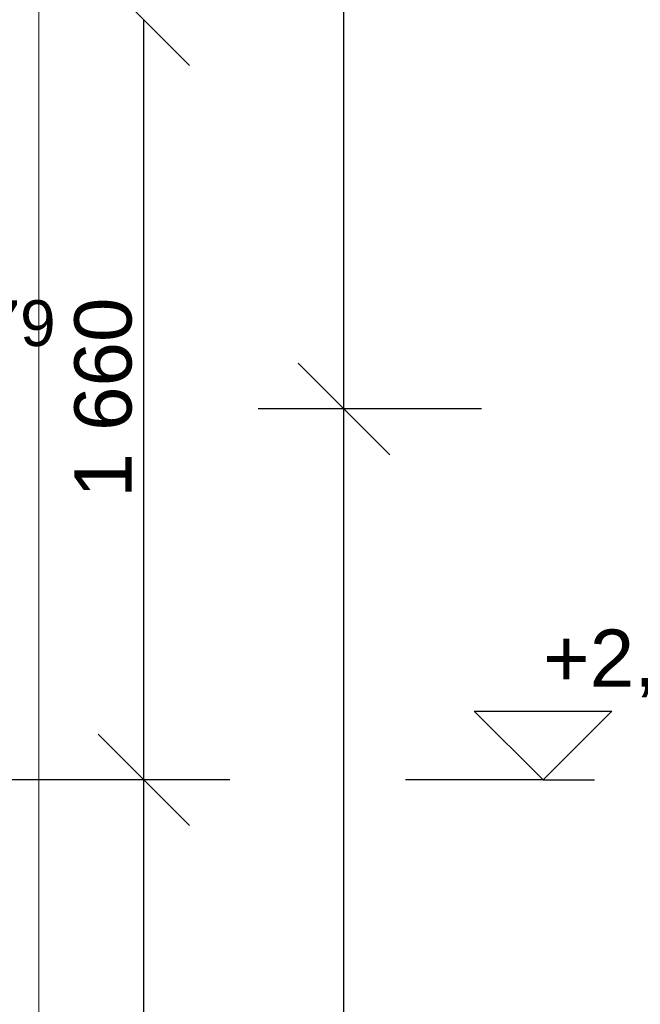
# Model space of a CAD drawing. Header units: millimetres. Extents: x -25478 to 4005, y -8416 to 11348.
# Tile 229 of 256: x 405 to 1759, y 2180 to 4330. Entities that reach past the tile are written whole.
import ezdxf

# ---------------------------------------------------------------- set-up
doc = ezdxf.new("R2010")
doc.units = ezdxf.units.MM
doc.header["$MEASUREMENT"] = 0
doc.linetypes.add('Wipeout_Contour', pattern=[1000, 0, -1000])
for name, color, linetype in [('POHLED ZÁPADNÍ_1_Konstrukce - nosné', 7, 'Continuous'), ('POHLED ZÁPADNÍ_1_Kóty - SP', 7, 'Continuous'), ('POHLED ZÁPADNÍ_1_Nové_Kóty - SP', 7, 'Continuous'), ('POHLED ZÁPADNÍ_1_Výplně - Povrchové', 7, 'Continuous')]:
    doc.layers.add(name, color=color, linetype=linetype)
doc.styles.add('GENEROVANÝ_STYL_2', font='txt')

msp = doc.modelspace()

# ---------------------------------------------------------------- linework, layer by layer
at = {"layer": 'POHLED ZÁPADNÍ_1_Nové_Kóty - SP', "color": 1, "linetype": 'Continuous', "lineweight": 25}
for p, q in [((1112.4, 3480), (1112.4, 6480)), ((575.5, 4430), (775.5, 4230)), ((675.5, 2670), (675.5, 4330)), ((1012.4, 3580), (1212.4, 3380)), ((1412.4, 3480), (924.9, 3480)), ((1112.4, 480), (1112.4, 3480)), ((1546.9, 2670), (1396.9, 2820)), ((1396.9, 2820), (1696.9, 2820)), ((1696.9, 2820), (1546.9, 2670)), ((575.5, 2770), (775.5, 2570)), ((675.5, 198.7), (675.5, 2670)), ((1546.9, 2670), (1246.9, 2670)), ((1546.9, 2670), (1659.4, 2670))]:
    msp.add_line(p, q, dxfattribs=at)

# ---------------------------------------------------------------- texts
at = {"layer": 'POHLED ZÁPADNÍ_1_Kóty - SP', "color": 1, "linetype": 'Continuous', "lineweight": 25, "insert": (650.5, 3286.3), "char_height": 125, "width": 427.429, "attachment_point": 7, "rotation": 90, "style": 'GENEROVANÝ_STYL_2'}
msp.add_mtext('\\A1;{\\pql;\\fArial|b0|i0|c0|p38;1\xa0660}', dxfattribs=at)
at = {"layer": 'POHLED ZÁPADNÍ_1_Kóty - SP', "color": 1, "linetype": 'Continuous', "lineweight": 25, "insert": (1546.9, 2850), "char_height": 125, "width": 528.001, "attachment_point": 7, "style": 'GENEROVANÝ_STYL_2'}
msp.add_mtext('\\A1;{\\pql;\\fArial|b0|i0|c0|p38;+2,670}', dxfattribs=at)

# ---------------------------------------------------------------- wipeouts: each hides what was drawn before it
at = {"color": 254, "linetype": 'Wipeout_Contour', "lineweight": 0, "ltscale": 14787.141879}
msp.add_wipeout([(443.1, 6898.4), (443.1, 184.4), (446, 184.4), (446, 6898.4)], dxfattribs=at).dxf.layer = 'POHLED ZÁPADNÍ_1_Výplně - Povrchové'

# ---------------------------------------------------------------- next in the draw order: wipeouts: each hides what was drawn before it
at = {"color": 254, "linetype": 'Wipeout_Contour', "lineweight": 0, "ltscale": 14775.841437}
msp.add_wipeout([(434.6, 6898.4), (434.6, 184.4), (443.1, 184.4), (443.1, 6898.4)], dxfattribs=at).dxf.layer = 'POHLED ZÁPADNÍ_1_Výplně - Povrchové'

# ---------------------------------------------------------------- next in the draw order: linework, layer by layer
at = {"layer": 'POHLED ZÁPADNÍ_1_Konstrukce - nosné', "color": 8, "linetype": 'Continuous', "lineweight": 13}
msp.add_line((446, 184.4), (446, 6898.4), dxfattribs=at)

# ---------------------------------------------------------------- next in the draw order: wipeouts: each hides what was drawn before it
at = {"color": 254, "linetype": 'Wipeout_Contour', "lineweight": 0, "ltscale": 14754.431589}
msp.add_wipeout([(421.3, 6898.4), (421.3, 184.4), (434.6, 184.4), (434.6, 6898.4)], dxfattribs=at).dxf.layer = 'POHLED ZÁPADNÍ_1_Výplně - Povrchové'

# ---------------------------------------------------------------- next in the draw order: wipeouts: each hides what was drawn before it
at = {"color": 254, "linetype": 'Wipeout_Contour', "lineweight": 0, "ltscale": 14725.149588}
msp.add_wipeout([(404.6, 6898.4), (404.6, 184.4), (421.3, 184.4), (421.3, 6898.4)], dxfattribs=at).dxf.layer = 'POHLED ZÁPADNÍ_1_Výplně - Povrchové'

# ---------------------------------------------------------------- next in the draw order: linework, layer by layer
at = {"layer": 'POHLED ZÁPADNÍ_1_Nové_Kóty - SP', "color": 1, "linetype": 'Continuous', "lineweight": 25}
msp.add_line((863, 2670), (375.5, 2670), dxfattribs=at)

# ---------------------------------------------------------------- next in the draw order: texts
at = {"layer": 'POHLED ZÁPADNÍ_1_Kóty - SP', "color": 1, "linetype": 'Continuous', "lineweight": 25, "insert": (51.9, 3598.8), "char_height": 100, "width": 422.401, "attachment_point": 7, "style": 'GENEROVANÝ_STYL_2'}
msp.add_mtext('\\A1;{\\pql;\\fArial|b0|i0|c0|p38;+3,479}', dxfattribs=at)

doc.saveas('drawing.dxf')
